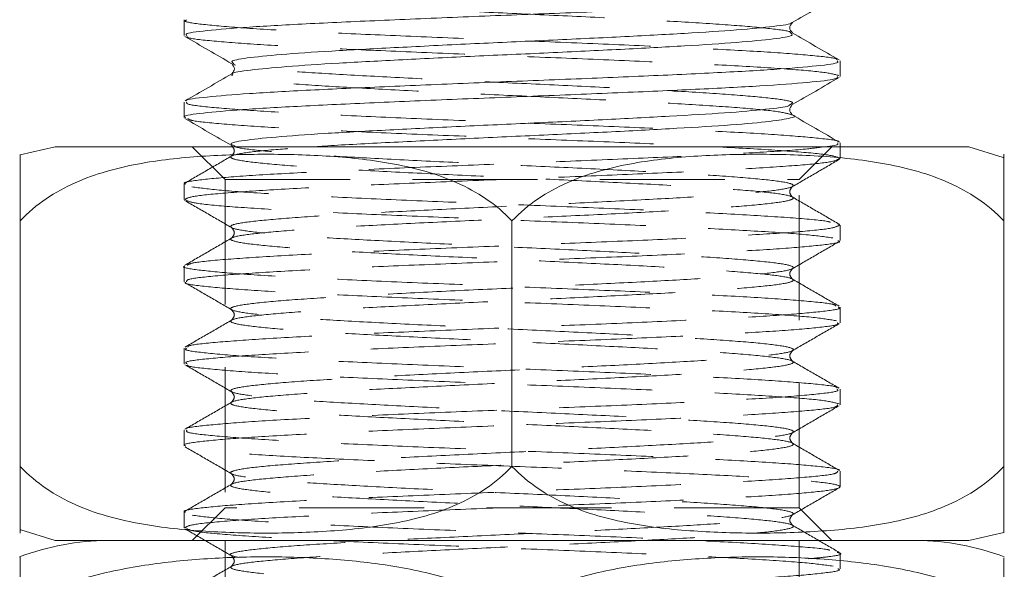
# Model space of a CAD drawing. Header units: millimetres. Extents: x 0 to 210, y 0 to 297.
# Tile 13 of 18: x 141.42 to 151.43, y 207.71 to 213.29. Entities that reach past the tile are written whole.
import ezdxf

# ---------------------------------------------------------------- set-up
doc = ezdxf.new("R2010")
doc.units = ezdxf.units.MM
doc.linetypes.add('HIDDEN', pattern=[1.905, 1.27, -0.635])

msp = doc.modelspace()

# ---------------------------------------------------------------- linework, layer by layer
at = {"color": 7, "linetype": 'Continuous', "lineweight": 15}
for p, q in [((143.089, 213.285), (143.089, 213.126)), ((149.26, 213.257), (149.259, 213.259)), ((149.756, 212.71), (149.756, 212.868)), ((143.089, 212.451), (143.089, 212.293)), ((141.779, 211.997), (141.423, 211.916)), ((141.779, 211.997), (151.065, 211.997)), ((149.756, 211.997), (149.756, 212.035)), ((151.413, 211.889), (151.065, 211.997)), ((141.422, 211.244), (141.422, 208.749)), ((146.422, 211.244), (146.422, 208.749)), ((151.422, 211.244), (151.422, 208.749)), ((141.431, 208.105), (141.779, 207.997)), ((151.065, 207.997), (151.421, 208.078)), ((141.779, 207.997), (151.065, 207.997))]:
    msp.add_line(p, q, dxfattribs=at)
at = {"color": 7, "linetype": 'HIDDEN', "lineweight": 0}
for p, q in [((143.172, 211.997), (143.506, 211.664)), ((149.339, 211.664), (149.672, 211.997)), ((149.756, 211.876), (149.756, 211.997)), ((143.506, 211.664), (149.339, 211.664)), ((143.506, 211.664), (143.506, 208.33)), ((149.339, 208.33), (149.339, 211.664)), ((143.089, 211.618), (143.089, 211.46)), ((146.422, 211.244), (146.422, 208.749)), ((149.755, 211.203), (149.732, 211.21)), ((149.756, 211.043), (149.756, 211.201)), ((143.089, 210.785), (143.089, 210.626)), ((149.756, 210.21), (149.756, 210.368)), ((143.089, 209.951), (143.089, 209.793)), ((149.756, 209.376), (149.756, 209.535)), ((143.089, 209.118), (143.089, 208.96)), ((149.756, 208.543), (149.756, 208.701)), ((143.089, 208.285), (143.089, 208.126)), ((143.506, 208.33), (143.172, 207.997)), ((149.339, 208.33), (143.506, 208.33)), ((149.672, 207.997), (149.339, 208.33)), ((143.506, 207.997), (143.506, 176.33)), ((149.339, 176.33), (149.339, 207.997)), ((149.756, 207.71), (149.756, 207.868))]:
    msp.add_line(p, q, dxfattribs=at)
at = {"color": 7, "linetype": 'Continuous', "lineweight": 15}
for centre, start, end in [((142.315, 205.497), 90, 111.0259), ((150.529, 205.497), 68.9837, 90)]:
    msp.add_arc(centre, 2.5, start, end, dxfattribs=at)
at = {"color": 7, "linetype": 'HIDDEN', "lineweight": 0}
for points, knots in [([(149.252, 213.154), (149.253, 213.156), (149.255, 213.171), (149.061, 213.196), (148.679, 213.232), (148.123, 213.267), (147.453, 213.302), (146.711, 213.338), (145.947, 213.372), (145.218, 213.408), (144.573, 213.442), (144.053, 213.477), (143.708, 213.513), (143.544, 213.543), (143.582, 213.562), (143.597, 213.569)], [0, 0, 0, 0, 0.019594, 0.103513, 0.188169, 0.272714, 0.356729, 0.441664, 0.52543, 0.610339, 0.694427, 0.778891, 0.863611, 0.94748, 1, 1, 1, 1]), ([(149.723, 212.878), (149.723, 212.881), (149.727, 212.897), (149.5, 212.922), (149.054, 212.958), (148.406, 212.993), (147.624, 213.028), (146.759, 213.064), (145.868, 213.098), (145.019, 213.134), (144.266, 213.168), (143.659, 213.203), (143.262, 213.239), (143.077, 213.265), (143.107, 213.281), (143.114, 213.285)], [0, 0, 0, 0, 0.02389, 0.109704, 0.196271, 0.282723, 0.368635, 0.455487, 0.541144, 0.627968, 0.713954, 0.800325, 0.886956, 0.972719, 1, 1, 1, 1]), ([(149.745, 212.72), (149.698, 212.732), (149.606, 212.756), (149.184, 212.79), (148.587, 212.826), (147.833, 212.86), (146.985, 212.896), (146.094, 212.93), (145.228, 212.966), (144.446, 213.001), (143.796, 213.036), (143.347, 213.072), (143.119, 213.098), (143.122, 213.113), (143.122, 213.116)], [0, 0, 0, 0, 0.088592, 0.177059, 0.2662, 0.354215, 0.443468, 0.53163, 0.620556, 0.709376, 0.797629, 0.886855, 0.974852, 1, 1, 1, 1]), ([(149.247, 212.424), (149.262, 212.432), (149.302, 212.451), (149.139, 212.482), (148.795, 212.516), (148.278, 212.552), (147.632, 212.586), (146.905, 212.622), (146.141, 212.657), (145.398, 212.692), (144.727, 212.727), (144.169, 212.762), (143.786, 212.798), (143.591, 212.823), (143.593, 212.838), (143.593, 212.841)], [0, 0, 0, 0, 0.052718, 0.136969, 0.221102, 0.305876, 0.389578, 0.474458, 0.5583, 0.642869, 0.727338, 0.811266, 0.896121, 0.979806, 1, 1, 1, 1]), ([(149.271, 212.32), (149.232, 212.331), (149.152, 212.355), (148.791, 212.389), (148.279, 212.425), (147.632, 212.459), (146.905, 212.495), (146.141, 212.529), (145.398, 212.565), (144.727, 212.6), (144.171, 212.635), (143.779, 212.671), (143.559, 212.704), (143.575, 212.726), (143.584, 212.737)], [0, 0, 0, 0, 0.08358, 0.167431, 0.251921, 0.335343, 0.41994, 0.503502, 0.587788, 0.671974, 0.755621, 0.840192, 0.923597, 1, 1, 1, 1]), ([(149.743, 212.044), (149.744, 212.045), (149.761, 212.057), (149.579, 212.081), (149.191, 212.115), (148.585, 212.151), (147.833, 212.185), (146.985, 212.221), (146.094, 212.256), (145.228, 212.291), (144.445, 212.327), (143.797, 212.361), (143.343, 212.397), (143.103, 212.426), (143.114, 212.445), (143.118, 212.451)], [0, 0, 0, 0, 0.00261, 0.088765, 0.174799, 0.261488, 0.347082, 0.43388, 0.519617, 0.606097, 0.692474, 0.778299, 0.865071, 0.950648, 1, 1, 1, 1]), ([(149.755, 211.878), (149.729, 211.89), (149.676, 211.914), (149.308, 211.948), (148.757, 211.984), (148.037, 212.018), (147.207, 212.054), (146.322, 212.089), (145.443, 212.123), (144.634, 212.159), (143.946, 212.193), (143.442, 212.23), (143.154, 212.259), (143.133, 212.277), (143.126, 212.284)], [0, 0, 0, 0, 0.086822, 0.172748, 0.259816, 0.3457, 0.432585, 0.519004, 0.605287, 0.692237, 0.778084, 0.865139, 0.951137, 1, 1, 1, 1]), ([(143.106, 211.618), (143.1, 211.62), (143.065, 211.634), (143.225, 211.66), (143.591, 211.694), (144.173, 211.73), (144.908, 211.764), (145.748, 211.8), (146.637, 211.835), (147.509, 211.87), (148.308, 211.906), (148.967, 211.94), (149.417, 211.971), (149.546, 211.99), (149.595, 211.997)], [0, 0, 0, 0, 0.016322, 0.109126, 0.201322, 0.294545, 0.386481, 0.479664, 0.571968, 0.664654, 0.757646, 0.849687, 0.942948, 1, 1, 1, 1]), ([(143.643, 207.826), (143.609, 207.833), (143.524, 207.853), (143.616, 207.885), (143.887, 207.918), (144.341, 207.955), (144.939, 207.989), (145.64, 208.024), (146.395, 208.06), (147.154, 208.094), (147.859, 208.13), (148.466, 208.164), (148.93, 208.2), (149.219, 208.235), (149.315, 208.27), (149.208, 208.306), (148.907, 208.34), (148.435, 208.376), (147.821, 208.41), (147.111, 208.446), (146.351, 208.481), (145.597, 208.515), (144.902, 208.551), (144.31, 208.585), (143.868, 208.622), (143.602, 208.656), (143.532, 208.691), (143.664, 208.727), (143.988, 208.761), (144.481, 208.797), (145.11, 208.831), (145.829, 208.867), (146.59, 208.902), (147.34, 208.937), (148.025, 208.972), (148.6, 209.006), (149.021, 209.043), (149.263, 209.077), (149.307, 209.113), (149.149, 209.148), (148.802, 209.182), (148.29, 209.218), (147.646, 209.252), (146.92, 209.288), (146.157, 209.322), (145.413, 209.358), (144.739, 209.393), (144.182, 209.428), (143.782, 209.464), (143.565, 209.498), (143.547, 209.534), (143.729, 209.568), (144.099, 209.603), (144.63, 209.639), (145.287, 209.673), (146.021, 209.71), (146.785, 209.743), (147.522, 209.779), (148.184, 209.814), (148.723, 209.849), (149.101, 209.885), (149.293, 209.919), (149.285, 209.955), (149.078, 209.989), (148.686, 210.025), (148.136, 210.06), (147.467, 210.094), (146.726, 210.131), (145.962, 210.165), (145.233, 210.201), (144.584, 210.235), (144.064, 210.27), (143.708, 210.306), (143.541, 210.34), (143.575, 210.376), (143.807, 210.41), (144.22, 210.446), (144.788, 210.481), (145.469, 210.516), (146.215, 210.552), (146.978, 210.586), (147.7, 210.622), (148.335, 210.656), (148.836, 210.692), (149.168, 210.727), (149.31, 210.761), (149.251, 210.798), (148.995, 210.831), (148.56, 210.868), (147.975, 210.902), (147.283, 210.937), (146.531, 210.973), (145.771, 211.007), (145.058, 211.043), (144.437, 211.077), (143.956, 211.113), (143.647, 211.148), (143.53, 211.183), (143.615, 211.219), (143.896, 211.252), (144.351, 211.289), (144.952, 211.323), (145.655, 211.358), (146.411, 211.394), (147.169, 211.428), (147.872, 211.464), (148.477, 211.498), (148.937, 211.534), (149.223, 211.569), (149.315, 211.604), (149.204, 211.64), (148.899, 211.674), (148.424, 211.71), (147.807, 211.744), (147.095, 211.78), (146.336, 211.815), (145.582, 211.849), (144.889, 211.885), (144.298, 211.919), (143.867, 211.956), (143.622, 211.984), (143.604, 212.002), (143.598, 212.008)], [0, 0, 0, 0, 0.005509, 0.013947, 0.022275, 0.030721, 0.039068, 0.047479, 0.055889, 0.064237, 0.072683, 0.081011, 0.08945, 0.097815, 0.106206, 0.114632, 0.122968, 0.131415, 0.13975, 0.148177, 0.156566, 0.164934, 0.173372, 0.1817, 0.190146, 0.198492, 0.206904, 0.215314, 0.223662, 0.232107, 0.240435, 0.248875, 0.257239, 0.265631, 0.274057, 0.282392, 0.29084, 0.299174, 0.307602, 0.31599, 0.324359, 0.332796, 0.341125, 0.349571, 0.357917, 0.366329, 0.374738, 0.383087, 0.391532, 0.39986, 0.4083, 0.416663, 0.425056, 0.433481, 0.441817, 0.450265, 0.458599, 0.467027, 0.475414, 0.483784, 0.492221, 0.50055, 0.508996, 0.517341, 0.525754, 0.534162, 0.542512, 0.550957, 0.559285, 0.567725, 0.576088, 0.584481, 0.592906, 0.601242, 0.60969, 0.618023, 0.626452, 0.634839, 0.643208, 0.651645, 0.659974, 0.668421, 0.676765, 0.685179, 0.693587, 0.701937, 0.710381, 0.718709, 0.727149, 0.735512, 0.743906, 0.75233, 0.760667, 0.769115, 0.777448, 0.785877, 0.794263, 0.802633, 0.81107, 0.819399, 0.827845, 0.83619, 0.844604, 0.853011, 0.861362, 0.869806, 0.878134, 0.886574, 0.894936, 0.903331, 0.911755, 0.920092, 0.928539, 0.936872, 0.945302, 0.953687, 0.962058, 0.970495, 0.978824, 0.98727, 0.995614, 1, 1, 1, 1]), ([(149.205, 202.34), (149.117, 202.352), (148.94, 202.378), (148.388, 202.419), (147.679, 202.457), (146.857, 202.498), (145.996, 202.536), (145.174, 202.577), (144.46, 202.615), (143.92, 202.655), (143.599, 202.694), (143.527, 202.734), (143.71, 202.773), (144.131, 202.813), (144.754, 202.853), (145.524, 202.892), (146.372, 202.932), (147.226, 202.97), (148.007, 203.011), (148.651, 203.049), (149.097, 203.09), (149.309, 203.128), (149.267, 203.169), (148.974, 203.207), (148.458, 203.248), (147.761, 203.286), (146.948, 203.327), (146.087, 203.365), (145.258, 203.406), (144.529, 203.444), (143.967, 203.484), (143.622, 203.524), (143.522, 203.563), (143.678, 203.603), (144.076, 203.642), (144.679, 203.682), (145.437, 203.721), (146.28, 203.761), (147.137, 203.799), (147.929, 203.84), (148.591, 203.878), (149.06, 203.919), (149.299, 203.957), (149.284, 203.998), (149.017, 204.036), (148.523, 204.077), (147.842, 204.115), (147.039, 204.156), (146.179, 204.194), (145.342, 204.235), (144.599, 204.274), (144.017, 204.313), (143.647, 204.353), (143.521, 204.392), (143.65, 204.432), (144.023, 204.471), (144.606, 204.511), (145.351, 204.55), (146.187, 204.59), (147.047, 204.628), (147.849, 204.669), (148.529, 204.707), (149.02, 204.748), (149.285, 204.786), (149.298, 204.827), (149.057, 204.865), (148.585, 204.906), (147.922, 204.945), (147.128, 204.985), (146.271, 205.024), (145.428, 205.063), (144.672, 205.103), (144.07, 205.142), (143.675, 205.182), (143.522, 205.221), (143.624, 205.261), (143.973, 205.3), (144.535, 205.341), (145.266, 205.379), (146.096, 205.42), (146.957, 205.458), (147.768, 205.498), (148.464, 205.537), (148.978, 205.577), (149.269, 205.616), (149.308, 205.656), (149.094, 205.695), (148.645, 205.735), (148, 205.774), (147.216, 205.814), (146.363, 205.853), (145.514, 205.892), (144.746, 205.932), (144.125, 205.971), (143.707, 206.012), (143.526, 206.05), (143.601, 206.091), (143.924, 206.129), (144.466, 206.17), (145.182, 206.208), (146.004, 206.249), (146.866, 206.287), (147.686, 206.327), (148.398, 206.366), (148.933, 206.406), (149.249, 206.445), (149.316, 206.485), (149.129, 206.524), (148.703, 206.564), (148.076, 206.603), (147.304, 206.642), (146.455, 206.683), (145.602, 206.721), (144.823, 206.762), (144.182, 206.8), (143.74, 206.841), (143.541, 206.877), (143.572, 206.915), (143.8, 206.949), (144.21, 206.985), (144.775, 207.02), (145.454, 207.055), (146.2, 207.091), (146.963, 207.125), (147.686, 207.161), (148.323, 207.195), (148.827, 207.231), (149.164, 207.266), (149.31, 207.3), (149.254, 207.337), (149.002, 207.37), (148.57, 207.406), (147.988, 207.441), (147.298, 207.476), (146.547, 207.512), (145.786, 207.546), (145.071, 207.582), (144.449, 207.616), (143.965, 207.652), (143.651, 207.687), (143.531, 207.722), (143.612, 207.758), (143.889, 207.791), (144.34, 207.828), (144.939, 207.862), (145.64, 207.897), (146.395, 207.933), (147.154, 207.967), (147.859, 208.003), (148.466, 208.037), (148.93, 208.073), (149.219, 208.108), (149.315, 208.143), (149.208, 208.179), (148.907, 208.213), (148.435, 208.249), (147.821, 208.283), (147.111, 208.319), (146.351, 208.354), (145.597, 208.388), (144.902, 208.424), (144.31, 208.458), (143.868, 208.495), (143.602, 208.529), (143.532, 208.564), (143.664, 208.6), (143.988, 208.634), (144.481, 208.67), (145.11, 208.704), (145.829, 208.74), (146.59, 208.775), (147.34, 208.81), (148.025, 208.845), (148.6, 208.879), (149.021, 208.916), (149.263, 208.95), (149.307, 208.986), (149.149, 209.021), (148.802, 209.055), (148.29, 209.091), (147.646, 209.125), (146.92, 209.161), (146.157, 209.195), (145.413, 209.231), (144.739, 209.266), (144.182, 209.301), (143.782, 209.337), (143.565, 209.371), (143.547, 209.407), (143.729, 209.441), (144.099, 209.476), (144.63, 209.512), (145.287, 209.546), (146.021, 209.583), (146.785, 209.616), (147.522, 209.652), (148.184, 209.687), (148.723, 209.722), (149.101, 209.758), (149.293, 209.792), (149.285, 209.828), (149.078, 209.862), (148.686, 209.898), (148.136, 209.933), (147.467, 209.967), (146.726, 210.004), (145.962, 210.038), (145.233, 210.074), (144.584, 210.108), (144.064, 210.143), (143.708, 210.179), (143.541, 210.213), (143.575, 210.249), (143.807, 210.283), (144.22, 210.319), (144.788, 210.354), (145.469, 210.389), (146.215, 210.425), (146.978, 210.459), (147.7, 210.495), (148.335, 210.529), (148.836, 210.565), (149.168, 210.6), (149.31, 210.634), (149.251, 210.671), (148.995, 210.704), (148.56, 210.74), (147.975, 210.775), (147.283, 210.81), (146.531, 210.846), (145.771, 210.88), (145.058, 210.916), (144.437, 210.95), (143.956, 210.986), (143.647, 211.021), (143.53, 211.056), (143.615, 211.092), (143.896, 211.125), (144.351, 211.162), (144.952, 211.196), (145.655, 211.231), (146.411, 211.267), (147.169, 211.301), (147.872, 211.337), (148.477, 211.371), (148.937, 211.407), (149.223, 211.442), (149.315, 211.477), (149.204, 211.513), (148.899, 211.547), (148.424, 211.583), (147.807, 211.617), (147.095, 211.653), (146.336, 211.688), (145.582, 211.722), (144.889, 211.758), (144.3, 211.792), (143.86, 211.829), (143.598, 211.863), (143.532, 211.898), (143.672, 211.934), (143.966, 211.966), (144.28, 211.987), (144.421, 211.997)], [0, 0, 0, 0, 0.00406, 0.008173, 0.012233, 0.016345, 0.020406, 0.024515, 0.028581, 0.032686, 0.036758, 0.040855, 0.044937, 0.049025, 0.053117, 0.057194, 0.061295, 0.065364, 0.069471, 0.073534, 0.077645, 0.081705, 0.085818, 0.089878, 0.09399, 0.098051, 0.102161, 0.106226, 0.110331, 0.114403, 0.1185, 0.122582, 0.12667, 0.130762, 0.134839, 0.13894, 0.143009, 0.147116, 0.151179, 0.15529, 0.159351, 0.163463, 0.167523, 0.171635, 0.175696, 0.179806, 0.183871, 0.187976, 0.192048, 0.196146, 0.200226, 0.204315, 0.208406, 0.212485, 0.216585, 0.220654, 0.224761, 0.228825, 0.232935, 0.236996, 0.241108, 0.245168, 0.24928, 0.253341, 0.257451, 0.261516, 0.265621, 0.269693, 0.273791, 0.277871, 0.28196, 0.286051, 0.29013, 0.29423, 0.2983, 0.302406, 0.30647, 0.31058, 0.314641, 0.318754, 0.322813, 0.326925, 0.330986, 0.335096, 0.339161, 0.343266, 0.347338, 0.351436, 0.355516, 0.359606, 0.363696, 0.367775, 0.371875, 0.375945, 0.380051, 0.384115, 0.388225, 0.392286, 0.396399, 0.400458, 0.404571, 0.408631, 0.412742, 0.416806, 0.420912, 0.424983, 0.429081, 0.433161, 0.437251, 0.441341, 0.44542, 0.449519, 0.45359, 0.457696, 0.46176, 0.465871, 0.469931, 0.473591, 0.477202, 0.480853, 0.484488, 0.488113, 0.491769, 0.495377, 0.499037, 0.502653, 0.506297, 0.509941, 0.513558, 0.517217, 0.520825, 0.524481, 0.528105, 0.531741, 0.535392, 0.539003, 0.542663, 0.546274, 0.549925, 0.55356, 0.557185, 0.560841, 0.564449, 0.568108, 0.571724, 0.575369, 0.579012, 0.582629, 0.586288, 0.589896, 0.593552, 0.597177, 0.600812, 0.604463, 0.608074, 0.611734, 0.615345, 0.618996, 0.622631, 0.626256, 0.629912, 0.63352, 0.637179, 0.640795, 0.64444, 0.648083, 0.6517, 0.655359, 0.658967, 0.662624, 0.666248, 0.669884, 0.673534, 0.677146, 0.680806, 0.684416, 0.688068, 0.691702, 0.695328, 0.698983, 0.702592, 0.706251, 0.709867, 0.713511, 0.717155, 0.720772, 0.724431, 0.728039, 0.731695, 0.735319, 0.738955, 0.742605, 0.746217, 0.749877, 0.753488, 0.757139, 0.760773, 0.764399, 0.768054, 0.771663, 0.775322, 0.778938, 0.782583, 0.786226, 0.789843, 0.793502, 0.79711, 0.800767, 0.80439, 0.808027, 0.811677, 0.815288, 0.818948, 0.822559, 0.826211, 0.829844, 0.83347, 0.837126, 0.840734, 0.844394, 0.848009, 0.851654, 0.855297, 0.858915, 0.862573, 0.866181, 0.869838, 0.873461, 0.877098, 0.880748, 0.88436, 0.88802, 0.89163, 0.895282, 0.898915, 0.902542, 0.906197, 0.909806, 0.913465, 0.91708, 0.920726, 0.924368, 0.927986, 0.931645, 0.935253, 0.93891, 0.942532, 0.94617, 0.949819, 0.953431, 0.957091, 0.960701, 0.964354, 0.967986, 0.971613, 0.975268, 0.978877, 0.982537, 0.986152, 0.989797, 0.993439, 0.997058, 1, 1, 1, 1]), ([(143.573, 212.008), (143.586, 211.991), (143.614, 211.955), (143.586, 211.92), (143.573, 211.903)], [0, 0, 0, 0, 0.499647, 1, 1, 1, 1]), ([(143.571, 211.902), (143.492, 211.856), (143.333, 211.764), (143.175, 211.672), (143.095, 211.626)], [0, 0, 0, 0, 0.499933, 1, 1, 1, 1]), ([(143.097, 211.46), (143.113, 211.471), (143.146, 211.493), (143.48, 211.526), (144.007, 211.563), (144.709, 211.597), (145.527, 211.632), (146.409, 211.668), (147.292, 211.702), (148.113, 211.738), (148.819, 211.772), (149.352, 211.808), (149.694, 211.842), (149.732, 211.865), (149.75, 211.876)], [0, 0, 0, 0, 0.077947, 0.161552, 0.246334, 0.330092, 0.414553, 0.498939, 0.582762, 0.667524, 0.751117, 0.835839, 0.919771, 1, 1, 1, 1]), ([(149.273, 211.592), (149.352, 211.638), (149.511, 211.73), (149.669, 211.822), (149.749, 211.868)], [0, 0, 0, 0, 0.499912, 1, 1, 1, 1]), ([(149.658, 211.23), (149.649, 211.233), (149.605, 211.247), (149.299, 211.273), (148.759, 211.309), (148.036, 211.343), (147.207, 211.379), (146.321, 211.414), (145.443, 211.448), (144.633, 211.485), (143.95, 211.518), (143.425, 211.555), (143.253, 211.578), (143.168, 211.589)], [0, 0, 0, 0, 0.023464, 0.120547, 0.21892, 0.315954, 0.41412, 0.511761, 0.609245, 0.707485, 0.804479, 0.902837, 1, 1, 1, 1]), ([(149.272, 211.486), (149.258, 211.504), (149.231, 211.539), (149.258, 211.574), (149.272, 211.592)], [0, 0, 0, 0, 0.500344, 1, 1, 1, 1]), ([(149.749, 211.21), (149.67, 211.255), (149.511, 211.347), (149.353, 211.439), (149.274, 211.485)], [0, 0, 0, 0, 0.500081, 1, 1, 1, 1]), ([(143.095, 211.451), (143.175, 211.405), (143.333, 211.314), (143.492, 211.222), (143.571, 211.176)], [0, 0, 0, 0, 0.500082, 1, 1, 1, 1]), ([(149.682, 211.071), (149.599, 211.083), (149.432, 211.105), (148.912, 211.141), (148.234, 211.176), (147.426, 211.211), (146.549, 211.247), (145.662, 211.281), (144.831, 211.317), (144.107, 211.351), (143.551, 211.387), (143.191, 211.42), (143.136, 211.442), (143.11, 211.451)], [0, 0, 0, 0, 0.091557, 0.184349, 0.276285, 0.368572, 0.461189, 0.552842, 0.645717, 0.73733, 0.830005, 0.922197, 1, 1, 1, 1]), ([(143.122, 210.793), (143.135, 210.802), (143.167, 210.821), (143.482, 210.852), (144.006, 210.888), (144.709, 210.922), (145.527, 210.958), (146.409, 210.993), (147.292, 211.027), (148.113, 211.063), (148.819, 211.097), (149.352, 211.133), (149.694, 211.167), (149.732, 211.19), (149.75, 211.201)], [0, 0, 0, 0, 0.0581555, 0.1435552, 0.2301568, 0.3157122, 0.4019868, 0.4881842, 0.5738057, 0.6603878, 0.7457744, 0.8323151, 0.918049, 1, 1, 1, 1]), ([(143.573, 211.175), (143.586, 211.157), (143.614, 211.122), (143.586, 211.087), (143.573, 211.07)], [0, 0, 0, 0, 0.499649, 1, 1, 1, 1]), ([(143.572, 211.069), (143.493, 211.023), (143.334, 210.931), (143.175, 210.839), (143.096, 210.793)], [0, 0, 0, 0, 0.499909, 1, 1, 1, 1]), ([(143.115, 210.626), (143.115, 210.634), (143.114, 210.654), (143.378, 210.684), (143.853, 210.72), (144.517, 210.755), (145.311, 210.79), (146.181, 210.826), (147.07, 210.86), (147.912, 210.896), (148.651, 210.93), (149.24, 210.966), (149.612, 211.001), (149.777, 211.026), (149.742, 211.04), (149.736, 211.043)], [0, 0, 0, 0, 0.056457, 0.140109, 0.224723, 0.308909, 0.392929, 0.477622, 0.561231, 0.646016, 0.729784, 0.814245, 0.898643, 0.982465, 1, 1, 1, 1]), ([(149.274, 210.759), (149.353, 210.805), (149.512, 210.897), (149.67, 210.989), (149.749, 211.035)], [0, 0, 0, 0, 0.4999252, 1, 1, 1, 1]), ([(149.717, 210.378), (149.711, 210.384), (149.694, 210.402), (149.414, 210.43), (148.917, 210.467), (148.233, 210.501), (147.426, 210.536), (146.549, 210.572), (145.663, 210.606), (144.831, 210.642), (144.109, 210.676), (143.543, 210.712), (143.202, 210.747), (143.057, 210.771), (143.095, 210.784), (143.097, 210.785)], [0, 0, 0, 0, 0.045064, 0.130646, 0.217382, 0.303319, 0.389583, 0.476157, 0.561828, 0.648643, 0.734278, 0.820905, 0.90708, 0.993102, 1, 1, 1, 1]), ([(149.271, 210.653), (149.258, 210.671), (149.231, 210.705), (149.258, 210.74), (149.271, 210.758)], [0, 0, 0, 0, 0.500363, 1, 1, 1, 1]), ([(149.747, 210.378), (149.668, 210.424), (149.509, 210.515), (149.35, 210.607), (149.271, 210.653)], [0, 0, 0, 0, 0.500092, 1, 1, 1, 1]), ([(149.721, 210.229), (149.657, 210.24), (149.529, 210.263), (149.059, 210.299), (148.422, 210.334), (147.64, 210.368), (146.777, 210.405), (145.886, 210.438), (145.035, 210.475), (144.28, 210.509), (143.668, 210.544), (143.273, 210.58), (143.087, 210.604), (143.104, 210.617), (143.106, 210.618)], [0, 0, 0, 0, 0.08968, 0.180092, 0.270449, 0.360176, 0.450926, 0.540421, 0.631118, 0.72099, 0.811189, 0.901724, 0.991308, 1, 1, 1, 1]), ([(143.096, 210.618), (143.175, 210.572), (143.333, 210.48), (143.492, 210.388), (143.571, 210.342)], [0, 0, 0, 0, 0.50007, 1, 1, 1, 1]), ([(143.127, 209.962), (143.128, 209.966), (143.133, 209.983), (143.382, 210.009), (143.852, 210.045), (144.517, 210.08), (145.311, 210.115), (146.181, 210.151), (147.07, 210.185), (147.912, 210.221), (148.651, 210.255), (149.24, 210.291), (149.612, 210.326), (149.777, 210.351), (149.742, 210.365), (149.736, 210.368)], [0, 0, 0, 0, 0.032534, 0.118307, 0.205067, 0.291386, 0.377537, 0.464377, 0.550106, 0.637041, 0.722933, 0.809535, 0.896073, 0.98202, 1, 1, 1, 1]), ([(143.573, 210.341), (143.586, 210.324), (143.614, 210.289), (143.586, 210.254), (143.573, 210.236)], [0, 0, 0, 0, 0.499646, 1, 1, 1, 1]), ([(143.575, 210.237), (143.495, 210.191), (143.337, 210.099), (143.178, 210.008), (143.099, 209.962)], [0, 0, 0, 0, 0.499914, 1, 1, 1, 1]), ([(143.117, 209.793), (143.11, 209.798), (143.087, 209.815), (143.291, 209.842), (143.711, 209.877), (144.333, 209.913), (145.099, 209.947), (145.954, 209.984), (146.845, 210.017), (147.705, 210.053), (148.476, 210.088), (149.107, 210.123), (149.537, 210.159), (149.753, 210.187), (149.733, 210.204), (149.726, 210.21)], [0, 0, 0, 0, 0.034798, 0.118758, 0.203009, 0.287586, 0.371266, 0.456069, 0.539726, 0.624337, 0.708532, 0.792546, 0.877244, 0.960853, 1, 1, 1, 1]), ([(149.272, 209.925), (149.351, 209.971), (149.51, 210.063), (149.668, 210.154), (149.748, 210.2)], [0, 0, 0, 0, 0.4999343, 1, 1, 1, 1]), ([(149.724, 209.545), (149.725, 209.548), (149.73, 209.563), (149.507, 209.588), (149.065, 209.624), (148.42, 209.659), (147.64, 209.694), (146.777, 209.73), (145.886, 209.764), (145.035, 209.8), (144.28, 209.834), (143.67, 209.869), (143.268, 209.905), (143.079, 209.931), (143.108, 209.947), (143.115, 209.951)], [0, 0, 0, 0, 0.021797, 0.107663, 0.19423, 0.280744, 0.366656, 0.453547, 0.539235, 0.626075, 0.712125, 0.798488, 0.885173, 0.970947, 1, 1, 1, 1]), ([(149.272, 209.819), (149.258, 209.837), (149.231, 209.872), (149.258, 209.907), (149.272, 209.925)], [0, 0, 0, 0, 0.500344, 1, 1, 1, 1]), ([(143.098, 209.783), (143.177, 209.737), (143.336, 209.645), (143.495, 209.553), (143.574, 209.507)], [0, 0, 0, 0, 0.50007, 1, 1, 1, 1]), ([(149.746, 209.386), (149.701, 209.398), (149.612, 209.422), (149.194, 209.456), (148.601, 209.492), (147.849, 209.526), (147.003, 209.562), (146.112, 209.596), (145.245, 209.632), (144.46, 209.667), (143.807, 209.702), (143.354, 209.738), (143.122, 209.764), (143.123, 209.779), (143.123, 209.783)], [0, 0, 0, 0, 0.088437, 0.17667, 0.265632, 0.353445, 0.442495, 0.530488, 0.619187, 0.707845, 0.795874, 0.884913, 0.972719, 1, 1, 1, 1]), ([(149.746, 209.545), (149.667, 209.591), (149.508, 209.683), (149.349, 209.774), (149.27, 209.82)], [0, 0, 0, 0, 0.500074, 1, 1, 1, 1]), ([(143.112, 209.127), (143.11, 209.129), (143.097, 209.143), (143.296, 209.167), (143.71, 209.203), (144.334, 209.238), (145.099, 209.272), (145.954, 209.309), (146.845, 209.343), (147.705, 209.378), (148.476, 209.413), (149.107, 209.448), (149.537, 209.484), (149.753, 209.512), (149.733, 209.529), (149.726, 209.535)], [0, 0, 0, 0, 0.0136492, 0.0994487, 0.1855458, 0.2719762, 0.3574898, 0.4441512, 0.5296409, 0.6161063, 0.7021454, 0.7880006, 0.8745542, 0.9599955, 1, 1, 1, 1]), ([(143.573, 209.508), (143.586, 209.491), (143.614, 209.455), (143.586, 209.42), (143.573, 209.403)], [0, 0, 0, 0, 0.499651, 1, 1, 1, 1]), ([(143.104, 208.96), (143.099, 208.961), (143.063, 208.975), (143.22, 209.001), (143.581, 209.035), (144.16, 209.071), (144.892, 209.105), (145.73, 209.141), (146.618, 209.176), (147.493, 209.211), (148.291, 209.246), (148.962, 209.28), (149.447, 209.317), (149.724, 209.347), (149.73, 209.368), (149.732, 209.376)], [0, 0, 0, 0, 0.01312, 0.097536, 0.181341, 0.266115, 0.349714, 0.43443, 0.518394, 0.602635, 0.687214, 0.770889, 0.85569, 0.939347, 1, 1, 1, 1]), ([(143.572, 209.402), (143.493, 209.356), (143.334, 209.265), (143.176, 209.173), (143.096, 209.127)], [0, 0, 0, 0, 0.499938, 1, 1, 1, 1]), ([(149.27, 209.09), (149.349, 209.136), (149.508, 209.228), (149.666, 209.32), (149.746, 209.366)], [0, 0, 0, 0, 0.499922, 1, 1, 1, 1]), ([(149.743, 208.71), (149.744, 208.71), (149.764, 208.723), (149.586, 208.747), (149.201, 208.781), (148.599, 208.817), (147.85, 208.851), (147.002, 208.887), (146.112, 208.922), (145.245, 208.957), (144.46, 208.992), (143.808, 209.027), (143.35, 209.063), (143.105, 209.092), (143.114, 209.111), (143.117, 209.118)], [0, 0, 0, 0, 0.004756, 0.090613, 0.176271, 0.262637, 0.347889, 0.434341, 0.519767, 0.605878, 0.691949, 0.777409, 0.863851, 0.949096, 1, 1, 1, 1]), ([(149.271, 208.986), (149.258, 209.004), (149.231, 209.039), (149.258, 209.074), (149.271, 209.091)], [0, 0, 0, 0, 0.500363, 1, 1, 1, 1]), ([(149.749, 208.71), (149.67, 208.755), (149.512, 208.847), (149.353, 208.939), (149.274, 208.985)], [0, 0, 0, 0, 0.500074, 1, 1, 1, 1]), ([(143.099, 208.126), (143.114, 208.137), (143.143, 208.16), (143.472, 208.192), (143.994, 208.229), (144.693, 208.263), (145.51, 208.298), (146.391, 208.334), (147.275, 208.368), (148.097, 208.404), (148.805, 208.438), (149.346, 208.474), (149.684, 208.509), (149.795, 208.544), (149.67, 208.58), (149.32, 208.614), (148.769, 208.65), (148.053, 208.684), (147.225, 208.72), (146.34, 208.755), (145.46, 208.789), (144.65, 208.825), (143.958, 208.859), (143.451, 208.896), (143.159, 208.924), (143.136, 208.943), (143.128, 208.949)], [0, 0, 0, 0, 0.038607, 0.080936, 0.12386, 0.166282, 0.209034, 0.251777, 0.294206, 0.337128, 0.379456, 0.422347, 0.464863, 0.507511, 0.550337, 0.5927, 0.635636, 0.677994, 0.720828, 0.763463, 0.805991, 0.848876, 0.891206, 0.934132, 0.976551, 1, 1, 1, 1]), ([(143.099, 208.949), (143.178, 208.903), (143.337, 208.811), (143.496, 208.72), (143.575, 208.674)], [0, 0, 0, 0, 0.500084, 1, 1, 1, 1]), ([(143.104, 208.285), (143.099, 208.287), (143.063, 208.3), (143.22, 208.326), (143.581, 208.36), (144.16, 208.396), (144.892, 208.43), (145.73, 208.466), (146.618, 208.501), (147.493, 208.536), (148.291, 208.572), (148.962, 208.605), (149.447, 208.642), (149.724, 208.672), (149.73, 208.693), (149.732, 208.701)], [0, 0, 0, 0, 0.01312, 0.097536, 0.181341, 0.266115, 0.349714, 0.43443, 0.518394, 0.602635, 0.687214, 0.770889, 0.85569, 0.939347, 1, 1, 1, 1]), ([(143.573, 208.675), (143.586, 208.657), (143.614, 208.622), (143.586, 208.587), (143.573, 208.57)], [0, 0, 0, 0, 0.499645, 1, 1, 1, 1]), ([(143.571, 208.569), (143.492, 208.523), (143.333, 208.431), (143.175, 208.339), (143.095, 208.293)], [0, 0, 0, 0, 0.499913, 1, 1, 1, 1]), ([(149.27, 208.257), (149.349, 208.303), (149.508, 208.395), (149.667, 208.487), (149.746, 208.533)], [0, 0, 0, 0, 0.499911, 1, 1, 1, 1]), ([(149.653, 207.899), (149.647, 207.901), (149.605, 207.914), (149.307, 207.939), (148.773, 207.975), (148.052, 208.009), (147.225, 208.045), (146.34, 208.08), (145.46, 208.114), (144.649, 208.15), (143.963, 208.184), (143.433, 208.221), (143.259, 208.243), (143.172, 208.255)], [0, 0, 0, 0, 0.016714, 0.114448, 0.213501, 0.311222, 0.410041, 0.5084, 0.606515, 0.705452, 0.803108, 0.902138, 1, 1, 1, 1]), ([(149.272, 208.153), (149.258, 208.17), (149.231, 208.205), (149.258, 208.241), (149.272, 208.258)], [0, 0, 0, 0, 0.500345, 1, 1, 1, 1]), ([(149.748, 207.877), (149.668, 207.923), (149.51, 208.015), (149.351, 208.107), (149.272, 208.153)], [0, 0, 0, 0, 0.500092, 1, 1, 1, 1]), ([(143.098, 208.117), (143.177, 208.071), (143.336, 207.979), (143.494, 207.887), (143.574, 207.841)], [0, 0, 0, 0, 0.500091, 1, 1, 1, 1]), ([(149.685, 207.737), (149.604, 207.749), (149.44, 207.771), (148.924, 207.807), (148.249, 207.842), (147.443, 207.877), (146.568, 207.913), (145.68, 207.947), (144.847, 207.983), (144.12, 208.017), (143.561, 208.053), (143.198, 208.086), (143.14, 208.107), (143.114, 208.117)], [0, 0, 0, 0, 0.091728, 0.184671, 0.276812, 0.369226, 0.462036, 0.553837, 0.646881, 0.738676, 0.831495, 0.923895, 1, 1, 1, 1]), ([(149.435, 207.812), (149.511, 207.819), (149.708, 207.838), (149.796, 207.86), (149.738, 207.874), (149.727, 207.877)], [0, 0, 0, 0, 0.338387, 0.874665, 1, 1, 1, 1]), ([(143.573, 207.842), (143.586, 207.824), (143.614, 207.789), (143.586, 207.754), (143.573, 207.736)], [0, 0, 0, 0, 0.499653, 1, 1, 1, 1]), ([(143.574, 207.737), (143.495, 207.691), (143.336, 207.599), (143.178, 207.507), (143.098, 207.461)], [0, 0, 0, 0, 0.49991, 1, 1, 1, 1]), ([(143.116, 207.293), (143.115, 207.301), (143.112, 207.32), (143.371, 207.35), (143.841, 207.386), (144.502, 207.421), (145.294, 207.456), (146.163, 207.492), (147.053, 207.526), (147.896, 207.562), (148.638, 207.596), (149.23, 207.632), (149.606, 207.667), (149.775, 207.692), (149.741, 207.707), (149.735, 207.71)], [0, 0, 0, 0, 0.054739, 0.138406, 0.222998, 0.307221, 0.391205, 0.475914, 0.559517, 0.644296, 0.728089, 0.812521, 0.89695, 0.980745, 1, 1, 1, 1])]:
    msp.add_open_spline(points, degree=3, knots=knots, dxfattribs=at)
at = {"color": 7, "linetype": 'Continuous', "lineweight": 15}
for points, knots in [([(143.118, 213.126), (143.111, 213.131), (143.089, 213.148), (143.298, 213.176), (143.722, 213.212), (144.348, 213.247), (145.115, 213.281), (145.972, 213.318), (146.863, 213.351), (147.722, 213.387), (148.49, 213.422), (149.118, 213.457), (149.544, 213.493), (149.755, 213.521), (149.733, 213.538), (149.726, 213.543)], [0, 0, 0, 0, 0.036523, 0.120449, 0.204736, 0.289289, 0.372987, 0.457789, 0.541432, 0.626065, 0.71022, 0.794273, 0.878954, 0.96257, 1, 1, 1, 1]), ([(149.27, 213.257), (149.349, 213.303), (149.507, 213.395), (149.666, 213.487), (149.745, 213.532)], [0, 0, 0, 0, 0.499916, 1, 1, 1, 1]), ([(149.272, 213.153), (149.258, 213.17), (149.231, 213.205), (149.258, 213.241), (149.272, 213.258)], [0, 0, 0, 0, 0.500343, 1, 1, 1, 1]), ([(143.098, 213.116), (143.178, 213.07), (143.337, 212.978), (143.495, 212.886), (143.574, 212.84)], [0, 0, 0, 0, 0.500089, 1, 1, 1, 1]), ([(149.746, 212.878), (149.667, 212.924), (149.508, 213.016), (149.349, 213.108), (149.27, 213.154)], [0, 0, 0, 0, 0.50009, 1, 1, 1, 1]), ([(143.113, 212.462), (143.112, 212.463), (143.101, 212.477), (143.303, 212.501), (143.72, 212.537), (144.348, 212.572), (145.115, 212.606), (145.972, 212.643), (146.863, 212.677), (147.722, 212.712), (148.49, 212.747), (149.118, 212.782), (149.544, 212.818), (149.755, 212.846), (149.733, 212.863), (149.726, 212.868)], [0, 0, 0, 0, 0.0121071, 0.0981599, 0.1845829, 0.2712787, 0.3570975, 0.4440483, 0.5298113, 0.6165885, 0.7028767, 0.7890592, 0.8758863, 0.961622, 1, 1, 1, 1]), ([(143.573, 212.841), (143.586, 212.824), (143.614, 212.789), (143.587, 212.754), (143.573, 212.736)], [0, 0, 0, 0, 0.499646, 1, 1, 1, 1]), ([(143.106, 212.293), (143.1, 212.295), (143.065, 212.309), (143.225, 212.335), (143.591, 212.369), (144.173, 212.405), (144.908, 212.439), (145.748, 212.475), (146.636, 212.51), (147.51, 212.545), (148.306, 212.58), (148.974, 212.614), (149.455, 212.651), (149.727, 212.681), (149.73, 212.701), (149.731, 212.71)], [0, 0, 0, 0, 0.014842, 0.099226, 0.183059, 0.267825, 0.351421, 0.436151, 0.520081, 0.604359, 0.688915, 0.772606, 0.857406, 0.94105, 1, 1, 1, 1]), ([(143.575, 212.737), (143.495, 212.691), (143.337, 212.6), (143.178, 212.508), (143.099, 212.462)], [0, 0, 0, 0, 0.49992, 1, 1, 1, 1]), ([(149.271, 212.424), (149.35, 212.47), (149.509, 212.562), (149.667, 212.654), (149.747, 212.7)], [0, 0, 0, 0, 0.499909, 1, 1, 1, 1]), ([(149.271, 212.32), (149.258, 212.337), (149.231, 212.372), (149.258, 212.407), (149.271, 212.425)], [0, 0, 0, 0, 0.500362, 1, 1, 1, 1]), ([(143.097, 212.284), (143.176, 212.238), (143.335, 212.146), (143.493, 212.054), (143.573, 212.008)], [0, 0, 0, 0, 0.500091, 1, 1, 1, 1]), ([(149.747, 212.044), (149.667, 212.09), (149.509, 212.182), (149.35, 212.274), (149.271, 212.32)], [0, 0, 0, 0, 0.500067, 1, 1, 1, 1]), ([(149.595, 211.997), (149.635, 212.001), (149.747, 212.014), (149.737, 212.026), (149.731, 212.035)], [0, 0, 0, 0, 0.350178, 1, 1, 1, 1]), ([(141.422, 211.244), (141.504, 211.33), (141.593, 211.404), (141.781, 211.532), (141.881, 211.586), (142.189, 211.723), (142.401, 211.78), (142.724, 211.841), (142.833, 211.857), (143.051, 211.882), (143.16, 211.892), (143.486, 211.914), (143.704, 211.92), (144.14, 211.92), (144.357, 211.914), (144.793, 211.885), (145.012, 211.861), (145.336, 211.8), (145.443, 211.776), (145.655, 211.714), (145.76, 211.676), (145.964, 211.586), (146.062, 211.532), (146.25, 211.405), (146.34, 211.33), (146.422, 211.244)], [0, 0, 0, 0, 0.0625, 0.0625, 0.125, 0.125, 0.25, 0.25, 0.3125, 0.3125, 0.375, 0.375, 0.5, 0.5, 0.625, 0.625, 0.75, 0.75, 0.8125, 0.8125, 0.875, 0.875, 0.9375, 0.9375, 1, 1, 1, 1]), ([(141.422, 211.919), (141.422, 211.918), (141.422, 211.915), (141.422, 211.878), (141.422, 211.811), (141.422, 211.716), (141.422, 211.599), (141.422, 211.486), (141.422, 211.38), (141.422, 211.292), (141.422, 211.244)], [0, 0, 0, 0, 0.181598, 0.384314, 0.531495, 0.679815, 0.801753, 0.86395, 0.926638, 1, 1, 1, 1]), ([(146.422, 211.244), (146.504, 211.33), (146.593, 211.404), (146.781, 211.532), (146.881, 211.586), (147.189, 211.723), (147.401, 211.78), (147.724, 211.841), (147.833, 211.857), (148.051, 211.882), (148.16, 211.892), (148.486, 211.914), (148.704, 211.92), (149.14, 211.92), (149.357, 211.914), (149.793, 211.885), (150.012, 211.861), (150.336, 211.8), (150.443, 211.776), (150.655, 211.714), (150.76, 211.676), (150.964, 211.586), (151.062, 211.532), (151.25, 211.405), (151.34, 211.33), (151.422, 211.244)], [0, 0, 0, 0, 0.0625, 0.0625, 0.125, 0.125, 0.25, 0.25, 0.3125, 0.3125, 0.375, 0.375, 0.5, 0.5, 0.625, 0.625, 0.75, 0.75, 0.8125, 0.8125, 0.875, 0.875, 0.9375, 0.9375, 1, 1, 1, 1]), ([(151.422, 211.244), (151.422, 211.313), (151.422, 211.452), (151.422, 211.591), (151.422, 211.692), (151.422, 211.763), (151.422, 211.817), (151.422, 211.872), (151.422, 211.908), (151.422, 211.924), (151.422, 211.92), (151.422, 211.919)], [0, 0, 0, 0, 0.1075558, 0.2182379, 0.3070334, 0.3965684, 0.4876396, 0.5790049, 0.7787491, 0.9792483, 1, 1, 1, 1]), ([(146.422, 208.749), (146.34, 208.664), (146.251, 208.59), (146.063, 208.462), (145.963, 208.408), (145.656, 208.271), (145.444, 208.214), (145.12, 208.153), (145.011, 208.137), (144.794, 208.111), (144.685, 208.102), (144.358, 208.08), (144.14, 208.073), (143.705, 208.073), (143.487, 208.08), (143.051, 208.109), (142.832, 208.133), (142.509, 208.194), (142.402, 208.218), (142.19, 208.28), (142.084, 208.317), (141.881, 208.408), (141.783, 208.461), (141.594, 208.589), (141.504, 208.664), (141.422, 208.749)], [0, 0, 0, 0, 0.0625, 0.0625, 0.125, 0.125, 0.25, 0.25, 0.3125, 0.3125, 0.375, 0.375, 0.5, 0.5, 0.625, 0.625, 0.75, 0.75, 0.8125, 0.8125, 0.875, 0.875, 0.9375, 0.9375, 1, 1, 1, 1]), ([(141.422, 208.749), (141.422, 208.681), (141.422, 208.542), (141.422, 208.403), (141.422, 208.302), (141.422, 208.231), (141.422, 208.177), (141.422, 208.122), (141.422, 208.086), (141.422, 208.07), (141.422, 208.074), (141.422, 208.075)], [0, 0, 0, 0, 0.107556, 0.218238, 0.307033, 0.396568, 0.48764, 0.579005, 0.778749, 0.979248, 1, 1, 1, 1]), ([(151.422, 208.749), (151.34, 208.664), (151.251, 208.59), (151.063, 208.462), (150.963, 208.408), (150.656, 208.271), (150.444, 208.214), (150.12, 208.153), (150.011, 208.137), (149.794, 208.111), (149.685, 208.102), (149.358, 208.08), (149.14, 208.073), (148.705, 208.073), (148.487, 208.08), (148.051, 208.109), (147.832, 208.133), (147.509, 208.194), (147.402, 208.218), (147.19, 208.28), (147.084, 208.317), (146.881, 208.408), (146.783, 208.461), (146.594, 208.589), (146.504, 208.664), (146.422, 208.749)], [0, 0, 0, 0, 0.0625, 0.0625, 0.125, 0.125, 0.25, 0.25, 0.3125, 0.3125, 0.375, 0.375, 0.5, 0.5, 0.625, 0.625, 0.75, 0.75, 0.8125, 0.8125, 0.875, 0.875, 0.9375, 0.9375, 1, 1, 1, 1]), ([(151.422, 208.075), (151.422, 208.076), (151.422, 208.079), (151.422, 208.116), (151.422, 208.183), (151.422, 208.278), (151.422, 208.394), (151.422, 208.508), (151.422, 208.614), (151.422, 208.702), (151.422, 208.749)], [0, 0, 0, 0, 0.1815978, 0.3843145, 0.5314947, 0.6798146, 0.8017534, 0.8639502, 0.9266385, 1, 1, 1, 1]), ([(141.422, 207.823), (141.422, 207.826), (141.422, 207.841), (141.422, 207.789), (141.422, 207.698), (141.422, 207.613), (141.422, 207.509), (141.422, 207.398), (141.422, 207.36)], [0, 0, 0, 0, 0.083912, 0.477551, 0.609532, 0.70642, 0.901509, 1, 1, 1, 1]), ([(141.422, 207.36), (141.616, 207.461), (141.817, 207.538), (142.23, 207.661), (142.441, 207.706), (142.862, 207.774), (143.074, 207.796), (143.498, 207.825), (143.711, 207.832), (144.137, 207.832), (144.349, 207.825), (144.772, 207.796), (144.983, 207.774), (145.401, 207.707), (145.61, 207.662), (146.022, 207.54), (146.228, 207.461), (146.422, 207.36)], [0, 0, 0, 0, 0.125, 0.125, 0.25, 0.25, 0.375, 0.375, 0.5, 0.5, 0.625, 0.625, 0.75, 0.75, 0.875, 0.875, 1, 1, 1, 1]), ([(146.422, 207.36), (146.619, 207.462), (146.82, 207.539), (147.23, 207.661), (147.439, 207.706), (147.861, 207.773), (148.074, 207.796), (148.498, 207.825), (148.709, 207.832), (149.133, 207.832), (149.344, 207.825), (149.767, 207.796), (149.978, 207.774), (150.4, 207.707), (150.611, 207.662), (151.024, 207.539), (151.226, 207.462), (151.422, 207.36)], [0, 0, 0, 0, 0.125, 0.125, 0.25, 0.25, 0.375, 0.375, 0.5, 0.5, 0.625, 0.625, 0.75, 0.75, 0.875, 0.875, 1, 1, 1, 1]), ([(151.422, 207.36), (151.422, 207.412), (151.422, 207.516), (151.422, 207.626), (151.422, 207.71), (151.422, 207.766), (151.422, 207.82), (151.422, 207.822), (151.422, 207.823)], [0, 0, 0, 0, 0.13955, 0.280373, 0.423988, 0.568182, 0.696775, 1, 1, 1, 1])]:
    msp.add_open_spline(points, degree=3, knots=knots, dxfattribs=at)
at = {"color": 8, "linetype": 'Continuous', "lineweight": 15}
for points, knots in [([(143.593, 212.841), (143.58, 212.85), (143.55, 212.871), (143.739, 212.902), (144.107, 212.938), (144.643, 212.973), (145.301, 213.007), (146.036, 213.044), (146.8, 213.078), (147.537, 213.113), (148.195, 213.148), (148.736, 213.183), (149.094, 213.219), (149.268, 213.243), (149.261, 213.256), (149.26, 213.257)], [0, 0, 0, 0, 0.0645936, 0.1485595, 0.232887, 0.3174811, 0.4012184, 0.4860616, 0.5697445, 0.6544181, 0.738614, 0.8227066, 0.9074289, 0.991085, 1, 1, 1, 1]), ([(143.584, 212.737), (143.583, 212.738), (143.575, 212.751), (143.748, 212.775), (144.105, 212.811), (144.643, 212.846), (145.301, 212.88), (146.036, 212.917), (146.801, 212.95), (147.537, 212.986), (148.196, 213.021), (148.733, 213.056), (149.103, 213.092), (149.294, 213.123), (149.265, 213.144), (149.252, 213.154)], [0, 0, 0, 0, 0.008161, 0.092133, 0.176467, 0.261068, 0.344812, 0.429662, 0.513351, 0.598032, 0.682234, 0.766333, 0.851062, 0.934725, 1, 1, 1, 1]), ([(143.598, 212.008), (143.583, 212.014), (143.537, 212.031), (143.676, 212.061), (143.995, 212.095), (144.493, 212.131), (145.124, 212.165), (145.844, 212.201), (146.606, 212.236), (147.355, 212.271), (148.037, 212.307), (148.612, 212.34), (149.02, 212.377), (149.238, 212.404), (149.245, 212.42), (149.247, 212.424)], [0, 0, 0, 0, 0.0405, 0.125002, 0.20895, 0.293834, 0.377545, 0.462393, 0.546439, 0.630833, 0.715506, 0.799314, 0.884232, 0.96799, 1, 1, 1, 1]), ([(144.421, 211.997), (144.452, 211.999), (144.643, 212.013), (145.132, 212.038), (145.842, 212.074), (146.607, 212.109), (147.355, 212.144), (148.038, 212.18), (148.609, 212.213), (149.032, 212.25), (149.251, 212.284), (149.325, 212.308), (149.271, 212.32), (149.271, 212.32)], [0, 0, 0, 0, 0.021414, 0.129303, 0.238655, 0.346975, 0.455744, 0.564872, 0.672884, 0.782328, 0.890277, 0.999496, 1, 1, 1, 1])]:
    msp.add_open_spline(points, degree=3, knots=knots, dxfattribs=at)

doc.saveas('drawing.dxf')
